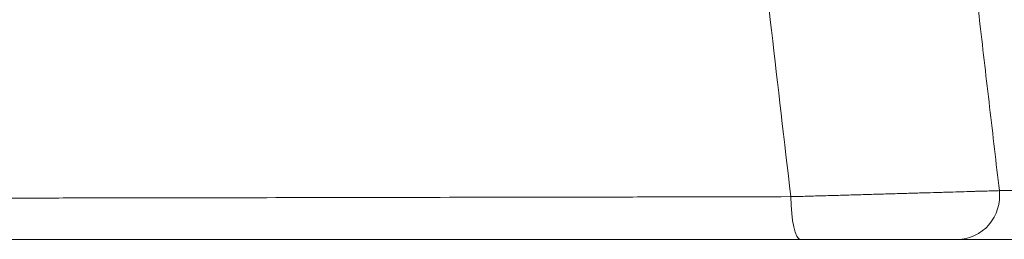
# Model space of a CAD drawing. Header units: millimetres. Extents: x -620 to 6530, y -1325 to 1325.
# Tile 70 of 180: x 42 to 154, y -865 to -840. Entities that reach past the tile are written whole.
import ezdxf

# ---------------------------------------------------------------- set-up
doc = ezdxf.new("R2010")
doc.units = ezdxf.units.MM
doc.layers.add('Plan', color=7, linetype='Continuous', true_color=0xffffff)

msp = doc.modelspace()

# ---------------------------------------------------------------- linework, layer by layer
at = {"layer": 'Plan', "color": 155, "linetype": 'Continuous', "lineweight": 13}
for centre, ratio, start_param, end_param in [((148.71, -860.32), 0.961145, 3.141593, 4.824515), ((130.85, -860.32), 0.220036, 1.597268, 3.141593)]:
    msp.add_ellipse(centre, major_axis=(0, 5), ratio=ratio, start_param=start_param, end_param=end_param, dxfattribs=at)
at = {"layer": 'Plan', "color": 155, "linetype": 'Continuous', "lineweight": 18}
for points, knots in [([(173, -859.74), (172.63, -856.6), (147.8, -644.51), (132.08, -431.42), (125.42, -220.59)], [0, 0, 0, 0, 0.014815, 1, 1, 1, 1]), ([(130.85, -865.32), (125.08, -865.32), (119.35, -865.32), (112.25, -865.32), (110.12, -865.32), (108, -865.32), (106.94, -865.32), (106.59, -865.32), (105.88, -865.32), (102.71, -865.32), (99.55, -865.32), (91.19, -865.32), (85.68, -865.32), (74.78, -865.32), (69.39, -865.32), (62.74, -865.32), (60.74, -865.32), (58.76, -865.32), (57.44, -865.32), (56.78, -865.32), (53.5, -865.32), (50.89, -865.32), (43.14, -865.32), (38.06, -865.32), (28.06, -865.32), (23.16, -865.32), (17.13, -865.32), (15.93, -865.32), (14.14, -865.32), (13.54, -865.32), (12.35, -865.32), (9.39, -865.32), (6.47, -865.32), (4.15, -865.32)], [0, 0, 0, 0, 0.125, 0.125, 0.15625, 0.171875, 0.171875, 0.179688, 0.179688, 0.1875, 0.25, 0.25, 0.375, 0.375, 0.5, 0.5, 0.53125, 0.546875, 0.546875, 0.5625, 0.5625, 0.625, 0.625, 0.75, 0.75, 0.875, 0.875, 0.90625, 0.90625, 0.921875, 0.921875, 0.9375, 1, 1, 1, 1]), ([(148.71, -865.32), (148.58, -865.32), (148.43, -865.32), (148.08, -865.32), (147.89, -865.32), (147.46, -865.32), (147.22, -865.32), (146.9, -865.32), (146.83, -865.32), (146.73, -865.32), (146.7, -865.32), (146.63, -865.32), (146.46, -865.32), (146.28, -865.32), (145.85, -865.32), (145.23, -865.32), (144.55, -865.32), (144.01, -865.32), (143.83, -865.32), (143.55, -865.32), (143.46, -865.32), (143.26, -865.32), (143.17, -865.32), (142.68, -865.32), (141.88, -865.32), (141.03, -865.32), (140.55, -865.32), (140.49, -865.32), (140.38, -865.32), (140.22, -865.32), (139.83, -865.32), (139.5, -865.32), (138.83, -865.32), (137.92, -865.32), (136.99, -865.32), (136.29, -865.32), (136.05, -865.32), (135.75, -865.32), (135.69, -865.32), (135.58, -865.32), (135.52, -865.32), (135.34, -865.32), (135.22, -865.32), (134.62, -865.32), (134.15, -865.32), (133.2, -865.32), (132.73, -865.32), (131.78, -865.32), (131.31, -865.32), (130.85, -865.32)], [0, 0, 0, 0, 0.0625, 0.0625, 0.125, 0.125, 0.1875, 0.1875, 0.203125, 0.203125, 0.210938, 0.210938, 0.21875, 0.25, 0.25, 0.3125, 0.375, 0.375, 0.40625, 0.40625, 0.421875, 0.421875, 0.4375, 0.4375, 0.5, 0.5625, 0.5625, 0.570313, 0.570313, 0.578125, 0.59375, 0.625, 0.625, 0.6875, 0.75, 0.75, 0.78125, 0.78125, 0.789063, 0.789063, 0.796875, 0.796875, 0.8125, 0.8125, 0.875, 0.875, 0.9375, 0.9375, 1, 1, 1, 1]), ([(168.03, -865.32), (167.96, -865.32), (167.88, -865.32), (167.81, -865.32), (167.8, -865.32), (167.8, -865.32), (167.79, -865.32), (167.78, -865.32), (167.73, -865.32), (167.6, -865.32), (167.29, -865.32), (166.93, -865.32), (166.61, -865.32), (166.44, -865.32), (166.25, -865.32), (166.12, -865.32), (166.05, -865.32), (165.44, -865.32), (164.1, -865.32), (162.27, -865.32), (160.72, -865.32), (160.18, -865.32), (159.46, -865.32), (159.31, -865.32), (159.01, -865.32), (158.56, -865.32), (158.1, -865.32), (156.51, -865.32), (153.72, -865.32), (150.46, -865.32), (148.71, -865.32)], [0, 0, 0, 0, 0.125, 0.128906, 0.128906, 0.132812, 0.132812, 0.140625, 0.15625, 0.1875, 0.25, 0.3125, 0.3125, 0.34375, 0.359375, 0.359375, 0.375, 0.375, 0.5, 0.625, 0.625, 0.6875, 0.6875, 0.703125, 0.703125, 0.71875, 0.75, 0.75, 0.875, 1, 1, 1, 1])]:
    msp.add_open_spline(points, degree=3, knots=knots, dxfattribs=at)
at = {"layer": 'Plan', "color": 155, "linetype": 'Continuous', "lineweight": 13}
for points, knots in [([(106.96, -247.91), (107.86, -273.47), (108.88, -299.03), (110.33, -330.96), (110.63, -337.35), (111.24, -350.12), (112.18, -369.28), (113.2, -388.43), (115.32, -426.74), (116.87, -452.26), (119.39, -490.54), (120.26, -503.3), (121.62, -522.43), (122.08, -528.81), (123.01, -541.56), (123.49, -547.94), (127.85, -605.32), (132.25, -656.27), (137.78, -713.55), (138.41, -719.91), (139.67, -732.64), (140.31, -739), (142.25, -758.08), (144.91, -783.52), (148.39, -815.3), (150.55, -834.36), (151.64, -843.89), (152.01, -847.06), (152.75, -853.41), (153.12, -856.59), (153.49, -859.76)], [0, 0, 0, 0, 0.125, 0.125, 0.15625, 0.15625, 0.1875, 0.25, 0.25, 0.375, 0.375, 0.4375, 0.4375, 0.46875, 0.46875, 0.5, 0.5, 0.75, 0.75, 0.78125, 0.78125, 0.8125, 0.8125, 0.875, 0.9375, 0.96875, 0.96875, 0.984375, 0.984375, 1, 1, 1, 1]), ([(129.75, -860.45), (128.26, -847.79), (126.81, -835.13), (123.98, -809.8), (121.21, -784.45), (118.57, -759.1), (116.63, -740.08), (116, -733.74), (114.74, -721.05), (114.12, -714.71), (108.61, -657.62), (104.23, -606.82), (99.88, -549.63), (99.41, -543.27), (98.48, -530.56), (98.02, -524.21), (96.67, -505.13), (94.06, -466.98), (91.74, -428.82), (89.62, -390.64), (88.6, -371.55), (87.66, -352.45), (87.05, -339.72), (86.75, -333.35), (85.31, -301.52), (84.28, -276.05), (83.38, -250.57)], [0, 0, 0, 0, 0.0625, 0.0625, 0.125, 0.1875, 0.1875, 0.21875, 0.21875, 0.25, 0.25, 0.5, 0.5, 0.53125, 0.53125, 0.5625, 0.5625, 0.625, 0.75, 0.75, 0.8125, 0.84375, 0.84375, 0.875, 0.875, 1, 1, 1, 1]), ([(129.75, -860.45), (130.37, -860.44), (130.99, -860.42), (132.25, -860.38), (132.87, -860.36), (134.14, -860.33), (134.77, -860.31), (135.56, -860.29), (135.72, -860.28), (135.96, -860.27), (136.04, -860.27), (136.2, -860.27), (136.59, -860.26), (136.99, -860.24), (137.92, -860.22), (139.16, -860.18), (140.36, -860.15), (141.25, -860.12), (141.55, -860.11), (141.99, -860.1), (142.21, -860.09), (142.43, -860.09), (142.57, -860.08), (142.65, -860.08), (143.3, -860.06), (144.42, -860.03), (145.48, -860), (146.13, -859.98), (146.26, -859.98), (146.51, -859.97), (146.89, -859.96), (147.25, -859.95), (147.96, -859.93), (148.41, -859.91), (149.28, -859.89), (149.69, -859.87), (150.27, -859.86), (150.46, -859.85), (150.68, -859.85), (150.73, -859.84), (150.82, -859.84), (150.86, -859.84), (151, -859.84), (151.08, -859.83), (151.51, -859.82), (151.82, -859.81), (152.39, -859.8), (152.65, -859.79), (153.11, -859.77), (153.31, -859.77), (153.49, -859.76)], [0, 0, 0, 0, 0.0625, 0.0625, 0.125, 0.125, 0.1875, 0.1875, 0.203125, 0.203125, 0.210937, 0.210937, 0.21875, 0.25, 0.25, 0.3125, 0.375, 0.375, 0.40625, 0.40625, 0.421875, 0.429687, 0.429687, 0.4375, 0.4375, 0.5, 0.5625, 0.5625, 0.578125, 0.578125, 0.59375, 0.625, 0.625, 0.6875, 0.6875, 0.75, 0.75, 0.78125, 0.78125, 0.789062, 0.789062, 0.796875, 0.796875, 0.8125, 0.8125, 0.875, 0.875, 0.9375, 0.9375, 1, 1, 1, 1]), ([(153.49, -859.76), (155.25, -859.76), (158.54, -859.76), (161.35, -859.75), (162.96, -859.75), (163.27, -859.75), (163.88, -859.75), (164.18, -859.75), (165.05, -859.75), (165.61, -859.75), (167.17, -859.75), (169.01, -859.74), (170.37, -859.74), (170.99, -859.74), (171.06, -859.74), (171.19, -859.74), (171.38, -859.74), (171.78, -859.74), (172.25, -859.74), (172.5, -859.74), (172.63, -859.74), (172.69, -859.74), (172.74, -859.74), (172.76, -859.74), (172.76, -859.74), (172.77, -859.74), (172.77, -859.74), (172.85, -859.74), (172.92, -859.74), (173, -859.74)], [0, 0, 0, 0, 0.125, 0.25, 0.25, 0.28125, 0.28125, 0.3125, 0.3125, 0.375, 0.375, 0.5, 0.625, 0.625, 0.640625, 0.640625, 0.65625, 0.6875, 0.75, 0.8125, 0.8125, 0.84375, 0.859375, 0.867187, 0.867187, 0.871094, 0.871094, 0.875, 1, 1, 1, 1]), ([(1.05, -860.68), (3.4, -860.68), (5.77, -860.67), (8.78, -860.67), (9.38, -860.67), (10.59, -860.67), (11.19, -860.67), (13.01, -860.66), (14.23, -860.66), (17.9, -860.65), (22.84, -860.64), (27.87, -860.64), (35.49, -860.62), (40.65, -860.61), (48.52, -860.6), (51.17, -860.59), (54.51, -860.59), (55.18, -860.59), (56.52, -860.59), (58.53, -860.58), (60.56, -860.58), (67.32, -860.57), (72.79, -860.56), (83.87, -860.54), (89.46, -860.53), (97.96, -860.51), (100.81, -860.51), (104.03, -860.5), (104.38, -860.5), (105.1, -860.5), (105.46, -860.5), (106.54, -860.5), (108.69, -860.49), (110.85, -860.49), (118.07, -860.48), (123.89, -860.47), (129.75, -860.45)], [0, 0, 0, 0, 0.0625, 0.0625, 0.078125, 0.078125, 0.09375, 0.09375, 0.125, 0.125, 0.1875, 0.25, 0.25, 0.375, 0.375, 0.4375, 0.4375, 0.453125, 0.453125, 0.46875, 0.5, 0.5, 0.625, 0.625, 0.75, 0.75, 0.8125, 0.8125, 0.820312, 0.820312, 0.828125, 0.828125, 0.84375, 0.875, 0.875, 1, 1, 1, 1])]:
    msp.add_open_spline(points, degree=3, knots=knots, dxfattribs=at)

doc.saveas('drawing.dxf')
